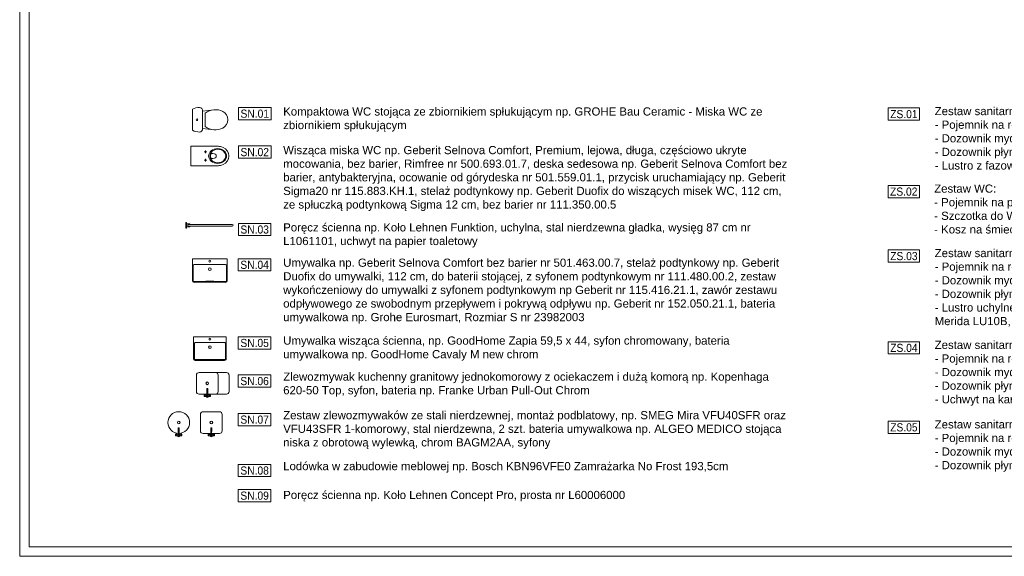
# Model space of a CAD drawing. Header units: centimetres. Extents: x 695802 to 711011, y 25963 to 44188.
# Tile 66 of 157: x 708041 to 709851, y 25963 to 26949. Entities that reach past the tile are written whole.
import ezdxf

# ---------------------------------------------------------------- set-up
doc = ezdxf.new("R2010")
doc.units = ezdxf.units.CM
doc.layers.add('Obrys powierzchni', color=50, linetype='Continuous', lineweight=9, plot=False)
for name, color, linetype, lineweight in [('P-SANR-FIXT', 7, 'Continuous', 5), ('S3_opisy', 171, 'Continuous', 5), ('S3_urządzenia sanitarne', 253, 'Continuous', 0), ('S3_wymiary', 4, 'Continuous', 0), ('Wyposazenie', 31, 'Continuous', 9)]:
    doc.layers.add(name, color=color, linetype=linetype, lineweight=lineweight)
doc.layers.add('S3_urządzenia sanitarne_nowe', color=7, linetype='Continuous', lineweight=5, true_color=0xdb691d)
doc.styles.add('Arial Narrow_4', font='ARIALN.TTF', dxfattribs={"height": 0.2})
doc.styles.add('ARIELCE', font='arial.ttf', dxfattribs={"width": 0.9})

# ---------------------------------------------------------------- blocks, each defined once
blk = doc.blocks.new('zw$C904')
at = {"layer": 'Wyposazenie', "color": 253, "linetype": 'Continuous'}
for p, q in [((-18.5, 54.8), (-19.9, 50.8)), ((-16.1, 58.7), (-18.5, 54.8)), ((-12.6, 61.9), (-16.1, 58.7)), ((-8.4, 64), (-12.6, 61.9)), ((-3.8, 64.9), (-8.4, 64)), ((0.9, 64.5), (-3.8, 64.9)), ((5.3, 62.9), (0.9, 64.5)), ((9.1, 60.2), (5.3, 62.9)), ((12, 56.6), (9.1, 60.2)), ((13.9, 52.7), (12, 56.6)), ((-20.8, 46.6), (-21, 42.4)), ((-21, 42.4), (-20.6, 38.2)), ((-19.9, 50.8), (-20.8, 46.6)), ((-20.6, 38.2), (-17, 17.2)), ((-20.6, 38.2), (-19.6, 33.9)), ((15.2, 48.7), (13.9, 52.7)), ((14.9, 19), (16, 40.3)), ((15.9, 44.5), (15.2, 48.7)), ((15.5, 36), (16, 40.3)), ((16, 40.3), (15.9, 44.5)), ((-19.6, 33.9), (-18.1, 29.9)), ((-18.1, 29.9), (-16.2, 26)), ((14.9, 19), (-17, 17.2)), ((-16.2, 26), (-13.8, 22.3)), ((-13.8, 22.3), (11.1, 23.8)), ((11.1, 23.8), (13.1, 27.7)), ((13.1, 27.7), (14.5, 31.8)), ((14.5, 31.8), (15.5, 36)), ((17.3, 19.1), (14.9, 19)), ((19.5, 18.2), (17.3, 19.1)), ((21, 16.5), (19.5, 18.2)), ((-22.8, 13.9), (-23.2, 11.6)), ((-23.2, 11.6), (-22.8, 8.3)), ((-21.5, 15.8), (-22.8, 13.9)), ((-22.8, 8.3), (-22, 5)), ((-22, 5), (-20.8, 1.9)), ((-19.4, 17), (-21.5, 15.8)), ((-20.8, 1.9), (-19.3, -1.1)), ((-17, 17.2), (-19.4, 17)), ((-19.3, -1.1), (19.3, 1.1)), ((19.3, 1.1), (20.5, 4.3)), ((20.5, 4.3), (21.3, 7.5)), ((21.7, 14.2), (21, 16.5)), ((21.3, 7.5), (21.7, 10.9)), ((21.7, 10.9), (21.7, 14.2))]:
    blk.add_line(p, q, dxfattribs=at)
blk.add_circle((-0.5, 8.2), 1.5, dxfattribs=at)
blk = doc.blocks.new('PLM_Washbasin_2D - PLM_Washbasin_Wall_Mounted_Rectangle_600x450-V80-PARTER PW 1do50 - C')
at = {"layer": 'P-SANR-FIXT', "color": 8, "true_color": 0x808080}
for p, q in [((-30, -1.5), (-30, -42)), ((-30, -42), (-30, -1.5)), ((30, -1.5), (-30, -1.5)), ((-28.5, -42), (-28.5, -13.5)), ((-27, -12), (27, -12)), ((28.5, -13.5), (28.5, -42)), ((30, -42), (30, -1.5)), ((30, -1.5), (30, -42)), ((27, -43.5), (-27, -43.5)), ((-27, -45), (27, -45)), ((27, -45), (-27, -45))]:
    blk.add_line(p, q, dxfattribs=at)
for centre, radius in [((0, -20.5), 2.5), ((0, -6), 1.75)]:
    blk.add_circle(centre, radius, dxfattribs=at)
for centre, radius, start, end in [((-27, -13.5), 1.5, 90, 180), ((27, -13.5), 1.5, 360, 90), ((-27, -42), 3, 180, 270), ((-27, -42), 3, 180, 270), ((-27, -42), 1.5, 180, 270), ((27, -42), 3, 270, 360), ((27, -42), 3, 270, 0), ((27, -42), 1.5, 270, 0)]:
    blk.add_arc(centre, radius, start, end, dxfattribs=at)
blk = doc.blocks.new('zw$8220')
at = {"layer": 'P-SANR-FIXT', "color": 8, "true_color": 0x808080}
for p, q in [((0, 0), (0, -40.5)), ((0, -40.5), (0, 0)), ((64, 0), (0, 0)), ((64, -40.5), (64, 0)), ((64, 0), (64, -40.5)), ((1.5, -40.5), (1.5, -12)), ((3, -10.5), (61, -10.5)), ((62.5, -12), (62.5, -40.5))]:
    blk.add_line(p, q, dxfattribs=at)
for points in [[(3, -42, -0.023304), (61, -42)], [(3, -43.5, -0.021756), (61, -43.5)]]:
    blk.add_lwpolyline(points, format="xyb", dxfattribs=at)
for centre, radius in [((32, -19), 2.5), ((32, -4.5), 1.75)]:
    blk.add_circle(centre, radius, dxfattribs=at)
for centre, radius, start, end in [((3, -12), 1.5, 90, 180), ((61, -12), 1.5, 0, 90), ((3, -40.5), 3, 180, 270), ((3, -40.5), 3, 180, 270), ((3, -40.5), 1.5, 180, 270), ((61, -40.5), 3, 270, 0), ((61, -40.5), 3, 270, 0), ((61, -40.5), 1.5, 270, 0)]:
    blk.add_arc(centre, radius, start, end, dxfattribs=at)
blk = doc.blocks.new('zw$D233')
at = {"layer": 'P-SANR-FIXT', "color": 8, "true_color": 0x808080}
for p, q in [((-0.6, -23.9), (-0.7, -10.4)), ((0.7, -23.9), (0.7, -10.4)), ((-6, -23.3), (-5.9, -22.9)), ((-5.9, -23.7), (-6, -23.3)), ((-5.9, -22.9), (-5.8, -22.4)), ((-5.9, -23.9), (-5.9, -23.7)), ((-5.7, -24.1), (-5.9, -23.9)), ((-5.6, -24.4), (-5.9, -23.9)), ((-5.8, -22.4), (-5.6, -21.9)), ((-5.6, -24), (-5.7, -24.1)), ((-5.6, -21.9), (-5.5, -21.5)), ((-5.4, -23.8), (-5.6, -24)), ((-5.5, -24.5), (-5.6, -24.4)), ((-5.5, -21.5), (-5.3, -21.2)), ((-5.3, -24.5), (-5.5, -24.5)), ((-2.3, -24.5), (-5.5, -24.5)), ((-5.2, -23.5), (-5.4, -23.8)), ((-5.3, -21.2), (-5.1, -21)), ((-5, -24.3), (-5.3, -24.5)), ((-5, -23.1), (-5.2, -23.5)), ((-4.7, -20.7), (-5.1, -21)), ((-5.1, -21), (-4.9, -21)), ((-4.8, -22.6), (-5, -23.1)), ((-4.8, -23.9), (-5, -24.3)), ((-4.9, -21), (-4.8, -21.1)), ((-4.8, -21.1), (-4.7, -21.3)), ((-4.7, -22.1), (-4.8, -22.6)), ((-4.5, -23.3), (-4.8, -23.9)), ((-4.7, -20.7), (-4.4, -20.7)), ((-4.7, -21.3), (-4.7, -21.7)), ((-4.7, -21.7), (-4.7, -22.1)), ((-4.4, -22.8), (-4.5, -23.3)), ((-4.4, -20.7), (-4.3, -20.8)), ((-1.7, -22.2), (-4.4, -20.7)), ((-4.2, -22.2), (-4.4, -22.8)), ((-4.3, -20.8), (-4.2, -21.1)), ((-4.2, -21.1), (-4.2, -21.6)), ((-4.2, -21.6), (-4.2, -22.2)), ((-2.2, -24.5), (-2.3, -24.5)), ((-2.1, -24.4), (-2.2, -24.5)), ((-1.9, -24.1), (-2.1, -24.4)), ((-1.4, -24.5), (-2, -24.4)), ((-1.8, -23.8), (-1.9, -24.1)), ((-1.7, -23.5), (-1.8, -23.8)), ((-1.7, -22.2), (-1.6, -22.3)), ((-1.6, -23.1), (-1.7, -23.5)), ((-1.6, -22.3), (-1.6, -22.5)), ((-1, -22.7), (-1.6, -22.5)), ((-1.6, -22.5), (-1.5, -22.8)), ((-1.5, -22.8), (-1.6, -23.1)), ((-0.7, -21.8), (-0.6, -21.8)), ((0.7, -21.8), (0.7, -21.8)), ((1, -22.7), (1.6, -22.5)), ((1.5, -24.5), (2.1, -24.4)), ((1.6, -22.5), (1.7, -22.3)), ((1.6, -22.8), (1.6, -22.5)), ((1.7, -23.1), (1.6, -22.8)), ((1.7, -22.3), (1.8, -22.2)), ((1.7, -23.5), (1.7, -23.1)), ((1.9, -23.8), (1.7, -23.5)), ((1.8, -22.2), (4.5, -20.6)), ((2, -24.1), (1.9, -23.8)), ((2.1, -24.4), (2, -24.1)), ((2.3, -24.5), (2.1, -24.4)), ((2.4, -24.5), (2.3, -24.5)), ((2.4, -24.5), (5.6, -24.5)), ((4.3, -21.1), (4.4, -20.8)), ((4.3, -21.6), (4.3, -21.1)), ((4.3, -22.1), (4.3, -21.6)), ((4.4, -22.7), (4.3, -22.1)), ((4.4, -20.8), (4.5, -20.6)), ((4.6, -23.3), (4.4, -22.7)), ((4.5, -20.6), (4.7, -20.7)), ((4.9, -23.8), (4.6, -23.3)), ((4.7, -20.7), (5.2, -21)), ((4.8, -21.3), (4.9, -21.1)), ((4.8, -21.7), (4.8, -21.3)), ((4.8, -22.1), (4.8, -21.7)), ((4.9, -22.6), (4.8, -22.1)), ((4.9, -21.1), (5, -20.9)), ((5.1, -23.1), (4.9, -22.6)), ((5.1, -24.2), (4.9, -23.8)), ((5, -20.9), (5.2, -21)), ((5.3, -23.5), (5.1, -23.1)), ((5.4, -24.5), (5.1, -24.2)), ((5.2, -21), (5.4, -21.2)), ((5.5, -23.8), (5.3, -23.5)), ((5.4, -21.2), (5.5, -21.5)), ((5.6, -24.5), (5.4, -24.5)), ((5.5, -21.5), (5.7, -21.9)), ((5.7, -24), (5.5, -23.8)), ((5.7, -24.4), (5.6, -24.5)), ((5.7, -21.9), (5.9, -22.4)), ((5.7, -24.4), (6, -23.9)), ((5.8, -24), (5.7, -24)), ((6, -23.9), (5.8, -24)), ((5.9, -22.4), (6, -22.8)), ((6, -22.8), (6, -23.3)), ((6, -23.3), (6, -23.7)), ((6, -23.7), (6, -23.9))]:
    blk.add_line(p, q, dxfattribs=at)
for points in [[(-15, 20), (35, 20)], [(-20, -15), (-20, 15)], [(20, 15), (20, -15)], [(40, 15), (40, -15)], [(-0.7, -10), (-0.3, -9.5), (0.3, -9.5), (0.7, -10)], [(-0.7, -10.9), (-0.7, -10.1), (0, -9.7), (0.8, -10.1), (0.7, -10.9)], [(-0.7, -10.4), (-0.3, -9.9), (0.3, -9.9), (0.7, -10.4)], [(35, -20), (-15, -20)]]:
    blk.add_lwpolyline(points, dxfattribs=at)
blk.add_circle((0, 0), 2.5, dxfattribs=at)
for centre, radius, start, end in [((-15, 15), 5, 90.1318, 180.1318), ((15, 15), 5, 359.8682, 89.8682), ((35, 15), 5, 359.8682, 89.8682), ((-15, -15), 5, 179.8682, 269.8682), ((15, -15), 5, 270.1318, 0.1318), ((35, -15), 5, 270.1318, 0.1318), ((0, -23.9), 2.24, 193.5482, 346.7153), ((0, -23.9), 2.24, 107.804, 136.7153), ((0, -23.9), 1.2, 124.6499, 55.6137), ((0, -23.9), 0.8, 148.3435, 31.9201), ((0, -23.9), 0.68, 180.1318, 0.1318), ((0, -23.9), 2.24, 43.5482, 72.4596)]:
    blk.add_arc(centre, radius, start, end, dxfattribs=at)
blk = doc.blocks.new('zw$C39D')
at = {"layer": 'S3_urządzenia sanitarne', "ltscale": 1.6}
for p, q in [((-0.7, -23.9), (-0.7, -10.4)), ((0.6, -23.9), (0.7, -10.4)), ((-5.9, -22.4), (-6, -22.8)), ((-6, -22.8), (-6, -23.3)), ((-6, -23.3), (-6, -23.7)), ((-6, -23.7), (-6, -23.9)), ((-6, -23.9), (-5.8, -24)), ((-5.7, -24.4), (-6, -23.9)), ((-5.7, -21.9), (-5.9, -22.4)), ((-5.8, -24), (-5.7, -24)), ((-5.5, -21.5), (-5.7, -21.9)), ((-5.7, -24), (-5.5, -23.8)), ((-5.7, -24.4), (-5.6, -24.5)), ((-5.6, -24.5), (-5.4, -24.5)), ((-2.4, -24.5), (-5.6, -24.5)), ((-5.4, -21.2), (-5.5, -21.5)), ((-5.5, -23.8), (-5.3, -23.5)), ((-5.2, -21), (-5.4, -21.2)), ((-5.4, -24.5), (-5.1, -24.2)), ((-5.3, -23.5), (-5.1, -23.1)), ((-4.7, -20.7), (-5.2, -21)), ((-5, -20.9), (-5.2, -21)), ((-5.1, -23.1), (-4.9, -22.6)), ((-5.1, -24.2), (-4.9, -23.8)), ((-4.9, -21.1), (-5, -20.9)), ((-4.8, -21.3), (-4.9, -21.1)), ((-4.9, -22.6), (-4.8, -22.1)), ((-4.9, -23.8), (-4.6, -23.3)), ((-4.8, -21.7), (-4.8, -21.3)), ((-4.8, -22.1), (-4.8, -21.7)), ((-4.5, -20.6), (-4.7, -20.7)), ((-4.6, -23.3), (-4.4, -22.7)), ((-4.4, -20.8), (-4.5, -20.6)), ((-1.8, -22.2), (-4.5, -20.6)), ((-4.3, -21.1), (-4.4, -20.8)), ((-4.4, -22.7), (-4.3, -22.1)), ((-4.3, -21.6), (-4.3, -21.1)), ((-4.3, -22.1), (-4.3, -21.6)), ((-2.4, -24.5), (-2.3, -24.5)), ((-2.3, -24.5), (-2.1, -24.4)), ((-2.1, -24.4), (-2, -24.1)), ((-1.5, -24.5), (-2.1, -24.4)), ((-2, -24.1), (-1.9, -23.8)), ((-1.9, -23.8), (-1.7, -23.5)), ((-1.7, -22.3), (-1.8, -22.2)), ((-1.6, -22.5), (-1.7, -22.3)), ((-1.7, -23.1), (-1.6, -22.8)), ((-1.7, -23.5), (-1.7, -23.1)), ((-1, -22.7), (-1.6, -22.5)), ((-1.6, -22.8), (-1.6, -22.5)), ((-0.7, -21.8), (-0.7, -21.8)), ((0.7, -21.8), (0.6, -21.8)), ((1, -22.7), (1.6, -22.5)), ((1.4, -24.5), (2, -24.4)), ((1.6, -22.5), (1.5, -22.8)), ((1.5, -22.8), (1.6, -23.1)), ((1.7, -22.2), (1.6, -22.3)), ((1.6, -22.3), (1.6, -22.5)), ((1.6, -23.1), (1.7, -23.5)), ((1.7, -22.2), (4.4, -20.7)), ((1.7, -23.5), (1.8, -23.8)), ((1.8, -23.8), (1.9, -24.1)), ((1.9, -24.1), (2.1, -24.4)), ((2.1, -24.4), (2.2, -24.5)), ((2.2, -24.5), (2.3, -24.5)), ((2.3, -24.5), (5.5, -24.5)), ((4.3, -20.8), (4.2, -21.1)), ((4.2, -21.1), (4.2, -21.6)), ((4.2, -21.6), (4.2, -22.2)), ((4.2, -22.2), (4.4, -22.8)), ((4.4, -20.7), (4.3, -20.8)), ((4.7, -20.7), (4.4, -20.7)), ((4.4, -22.8), (4.5, -23.3)), ((4.5, -23.3), (4.8, -23.9)), ((4.7, -20.7), (5.1, -21)), ((4.8, -21.1), (4.7, -21.3)), ((4.7, -21.3), (4.7, -21.7)), ((4.7, -21.7), (4.7, -22.1)), ((4.7, -22.1), (4.8, -22.6)), ((4.9, -21), (4.8, -21.1)), ((4.8, -22.6), (5, -23.1)), ((4.8, -23.9), (5, -24.3)), ((5.1, -21), (4.9, -21)), ((5, -23.1), (5.2, -23.5)), ((5, -24.3), (5.3, -24.5)), ((5.3, -21.2), (5.1, -21)), ((5.2, -23.5), (5.4, -23.8)), ((5.5, -21.5), (5.3, -21.2)), ((5.3, -24.5), (5.5, -24.5)), ((5.4, -23.8), (5.6, -24)), ((5.6, -21.9), (5.5, -21.5)), ((5.5, -24.5), (5.6, -24.4)), ((5.8, -22.4), (5.6, -21.9)), ((5.6, -24.4), (5.9, -23.9)), ((5.6, -24), (5.7, -24.1)), ((5.7, -24.1), (5.9, -23.9)), ((5.9, -22.9), (5.8, -22.4)), ((6, -23.3), (5.9, -22.9)), ((5.9, -23.7), (6, -23.3)), ((5.9, -23.9), (5.9, -23.7))]:
    blk.add_line(p, q, dxfattribs=at)
for points in [[(0.7, -10.9), (0.7, -10.1), (0, -9.7), (-0.8, -10.1), (-0.7, -10.9)], [(0.7, -10), (0.3, -9.5), (-0.3, -9.5), (-0.7, -10)], [(0.7, -10.4), (0.3, -9.9), (-0.3, -9.9), (-0.7, -10.4)]]:
    blk.add_lwpolyline(points, dxfattribs=at)
for radius in [20, 2.5]:
    blk.add_circle((0, 0), radius, dxfattribs=at)
for radius, start, end in [(2.24, 193.2847, 346.4518), (2.24, 107.5404, 136.4518), (1.2, 124.3863, 55.3501), (0.8, 148.0799, 31.6565), (0.68, 179.8682, 359.8682), (2.24, 43.2847, 72.196)]:
    blk.add_arc((0, -23.9), radius, start, end, dxfattribs=at)
blk = doc.blocks.new('zw$DB7F')
at = {"layer": 'S3_urządzenia sanitarne', "ltscale": 1.6}
for p, q in [((-0.7, -23.9), (-0.7, -10.4)), ((0.6, -23.9), (0.7, -10.4)), ((-5.9, -22.4), (-6, -22.8)), ((-6, -22.8), (-6, -23.3)), ((-6, -23.3), (-6, -23.7)), ((-6, -23.7), (-6, -23.9)), ((-6, -23.9), (-5.8, -24)), ((-5.7, -24.4), (-6, -23.9)), ((-5.7, -21.9), (-5.9, -22.4)), ((-5.8, -24), (-5.7, -24)), ((-5.5, -21.5), (-5.7, -21.9)), ((-5.7, -24), (-5.5, -23.8)), ((-5.7, -24.4), (-5.6, -24.5)), ((-5.6, -24.5), (-5.4, -24.5)), ((-2.4, -24.5), (-5.6, -24.5)), ((-5.4, -21.2), (-5.5, -21.5)), ((-5.5, -23.8), (-5.3, -23.5)), ((-5.2, -21), (-5.4, -21.2)), ((-5.4, -24.5), (-5.1, -24.2)), ((-5.3, -23.5), (-5.1, -23.1)), ((-4.7, -20.7), (-5.2, -21)), ((-5, -20.9), (-5.2, -21)), ((-5.1, -23.1), (-4.9, -22.6)), ((-5.1, -24.2), (-4.9, -23.8)), ((-4.9, -21.1), (-5, -20.9)), ((-4.8, -21.3), (-4.9, -21.1)), ((-4.9, -22.6), (-4.8, -22.1)), ((-4.9, -23.8), (-4.6, -23.3)), ((-4.8, -21.7), (-4.8, -21.3)), ((-4.8, -22.1), (-4.8, -21.7)), ((-4.5, -20.6), (-4.7, -20.7)), ((-4.6, -23.3), (-4.4, -22.7)), ((-4.4, -20.8), (-4.5, -20.6)), ((-1.8, -22.2), (-4.5, -20.6)), ((-4.3, -21.1), (-4.4, -20.8)), ((-4.4, -22.7), (-4.3, -22.1)), ((-4.3, -21.6), (-4.3, -21.1)), ((-4.3, -22.1), (-4.3, -21.6)), ((-2.4, -24.5), (-2.3, -24.5)), ((-2.3, -24.5), (-2.1, -24.4)), ((-2.1, -24.4), (-2, -24.1)), ((-1.5, -24.5), (-2.1, -24.4)), ((-2, -24.1), (-1.9, -23.8)), ((-1.9, -23.8), (-1.7, -23.5)), ((-1.7, -22.3), (-1.8, -22.2)), ((-1.6, -22.5), (-1.7, -22.3)), ((-1.7, -23.1), (-1.6, -22.8)), ((-1.7, -23.5), (-1.7, -23.1)), ((-1, -22.7), (-1.6, -22.5)), ((-1.6, -22.8), (-1.6, -22.5)), ((-0.7, -21.8), (-0.7, -21.8)), ((0.7, -21.8), (0.6, -21.8)), ((1, -22.7), (1.6, -22.5)), ((1.4, -24.5), (2, -24.4)), ((1.6, -22.5), (1.5, -22.8)), ((1.5, -22.8), (1.6, -23.1)), ((1.7, -22.2), (1.6, -22.3)), ((1.6, -22.3), (1.6, -22.5)), ((1.6, -23.1), (1.7, -23.5)), ((1.7, -22.2), (4.4, -20.7)), ((1.7, -23.5), (1.8, -23.8)), ((1.8, -23.8), (1.9, -24.1)), ((1.9, -24.1), (2.1, -24.4)), ((2.1, -24.4), (2.2, -24.5)), ((2.2, -24.5), (2.3, -24.5)), ((2.3, -24.5), (5.5, -24.5)), ((4.3, -20.8), (4.2, -21.1)), ((4.2, -21.1), (4.2, -21.6)), ((4.2, -21.6), (4.2, -22.2)), ((4.2, -22.2), (4.4, -22.8)), ((4.4, -20.7), (4.3, -20.8)), ((4.7, -20.7), (4.4, -20.7)), ((4.4, -22.8), (4.5, -23.3)), ((4.5, -23.3), (4.8, -23.9)), ((4.7, -20.7), (5.1, -21)), ((4.8, -21.1), (4.7, -21.3)), ((4.7, -21.3), (4.7, -21.7)), ((4.7, -21.7), (4.7, -22.1)), ((4.7, -22.1), (4.8, -22.6)), ((4.9, -21), (4.8, -21.1)), ((4.8, -22.6), (5, -23.1)), ((4.8, -23.9), (5, -24.3)), ((5.1, -21), (4.9, -21)), ((5, -23.1), (5.2, -23.5)), ((5, -24.3), (5.3, -24.5)), ((5.3, -21.2), (5.1, -21)), ((5.2, -23.5), (5.4, -23.8)), ((5.5, -21.5), (5.3, -21.2)), ((5.3, -24.5), (5.5, -24.5)), ((5.4, -23.8), (5.6, -24)), ((5.6, -21.9), (5.5, -21.5)), ((5.5, -24.5), (5.6, -24.4)), ((5.8, -22.4), (5.6, -21.9)), ((5.6, -24.4), (5.9, -23.9)), ((5.6, -24), (5.7, -24.1)), ((5.7, -24.1), (5.9, -23.9)), ((5.9, -22.9), (5.8, -22.4)), ((6, -23.3), (5.9, -22.9)), ((5.9, -23.7), (6, -23.3)), ((5.9, -23.9), (5.9, -23.7))]:
    blk.add_line(p, q, dxfattribs=at)
for points in [[(15, 20), (-15, 20)], [(-20, 15), (-20, -15)], [(20, -15), (20, 15)], [(0.7, -10.9), (0.7, -10.1), (0, -9.7), (-0.8, -10.1), (-0.7, -10.9)], [(0.7, -10), (0.3, -9.5), (-0.3, -9.5), (-0.7, -10)], [(0.7, -10.4), (0.3, -9.9), (-0.3, -9.9), (-0.7, -10.4)], [(-15, -20), (15, -20)]]:
    blk.add_lwpolyline(points, dxfattribs=at)
blk.add_circle((0, 0), 2.5, dxfattribs=at)
for centre, radius, start, end in [((-15, 15), 5, 90.1318, 180.1318), ((15, 15), 5, 359.8682, 89.8682), ((-15, -15), 5, 179.8682, 269.8682), ((15, -15), 5, 270.1318, 0.1318), ((0, -23.9), 2.24, 193.2847, 346.4518), ((0, -23.9), 2.24, 107.5404, 136.4518), ((0, -23.9), 1.2, 124.3863, 55.3501), ((0, -23.9), 0.8, 148.0799, 31.6565), ((0, -23.9), 0.68, 179.8682, 359.8682), ((0, -23.9), 2.24, 43.2847, 72.196)]:
    blk.add_arc(centre, radius, start, end, dxfattribs=at)

msp = doc.modelspace()

# ---------------------------------------------------------------- linework, layer by layer
at = {"layer": 'Obrys powierzchni', "ltscale": 1.6}
for points in [[(708040.6, 25962.7), (708040.6, 28062.7), (711010.6, 28062.7), (711010.6, 25962.7)], [(708058.1, 25980.2), (708058.1, 28045.2), (710993.1, 28045.2), (710993.1, 25980.2)]]:
    msp.add_lwpolyline(points, close=True, dxfattribs=at)
at = {"layer": 'P-SANR-FIXT', "color": 8, "true_color": 0x808080}
for p, q in [((708355.2, 26716.6), (708403, 26716.7)), ((708355.2, 26716.6), (708403, 26716.7)), ((708355.2, 26680.6), (708355.2, 26716.6)), ((708355.2, 26680.6), (708355.2, 26716.6)), ((708379.6, 26706.4), (708384.7, 26706.4)), ((708382.1, 26709), (708382.1, 26703.8)), ((708382.1, 26693.5), (708382.1, 26688.4)), ((708403, 26680.6), (708355.2, 26680.6)), ((708355.2, 26680.6), (708403, 26680.6)), ((708379.9, 26690.9), (708384.5, 26690.9)), ((708346.1, 26576.2), (708347.1, 26576.2)), ((708346.1, 26572.7), (708346.1, 26576.2)), ((708346.1, 26576.2), (708346.1, 26566.2)), ((708347.1, 26576.2), (708346.1, 26576.2)), ((708346.1, 26566.2), (708346.1, 26569.7)), ((708347.1, 26566.2), (708346.1, 26566.2)), ((708346.1, 26566.2), (708347.1, 26566.2)), ((708347.1, 26576.2), (708347.1, 26574.2)), ((708347.1, 26566.2), (708347.1, 26576.2)), ((708347.1, 26574.2), (708353.6, 26574.2)), ((708353.6, 26574.2), (708347.1, 26574.2)), ((708347.1, 26568.2), (708347.1, 26566.2)), ((708353.6, 26568.2), (708347.1, 26568.2)), ((708353.6, 26568.2), (708347.1, 26568.2)), ((708351.1, 26572.7), (708431.6, 26572.7)), ((708431.6, 26569.7), (708351.1, 26569.7)), ((708353.6, 26574.2), (708353.6, 26572.7)), ((708353.6, 26572.7), (708353.6, 26574.2)), ((708353.6, 26569.7), (708353.6, 26568.2)), ((708353.6, 26569.7), (708353.6, 26568.2))]:
    msp.add_line(p, q, dxfattribs=at)
for centre in [(708382.2, 26706.4), (708382.2, 26690.9)]:
    msp.add_circle(centre, 0.75, dxfattribs=at)
for centre, radius, start, end in [((708403.6, 26689), 27.7, 66.5363, 91.2091), ((708403.6, 26689), 27.7, 77.4973, 80.2481), ((708407.6, 26698.3), 17.6, 1.2366, 66.5363), ((708407.6, 26698.3), 17.6, 46.9358, 51.6228), ((708400.9, 26698.6), 9.61, 158.4259, 201.5741), ((708393.3, 26701.6), 1.5, 91.6159, 158.4259), ((708393.3, 26695.7), 1.5, 201.5741, 268.3841), ((708393.9, 26680.3), 22.8, 77.924, 91.6159), ((708393.9, 26717), 22.8, 268.3841, 282.076), ((708397.7, 26697.9), 4.8, 35.2142, 77.7253), ((708397.7, 26699.4), 4.8, 282.2747, 324.7858), ((708397.6, 26698.4), 4.6, 2.5607, 29.58), ((708397.6, 26698.9), 4.6, 330.42, 357.4393), ((708407.6, 26699), 17.6, 293.4645, 358.7422), ((708407.6, 26698.3), 17.6, 31.2596, 36.5133), ((708407.6, 26698.3), 17.6, 16.1501, 20.8371), ((708407.6, 26699), 17.6, 339.1483, 343.8337), ((708403.6, 26708.3), 27.7, 268.7918, 293.4645), ((708403.6, 26708.3), 27.7, 279.7527, 282.5036), ((708407.6, 26699), 17.6, 308.3729, 313.0584), ((708407.6, 26699), 17.6, 323.4773, 328.7293), ((708351.1, 26571.2), 1.5, 90, 270), ((708431.6, 26571.2), 1.5, 270, 90)]:
    msp.add_arc(centre, radius, start, end, dxfattribs=at)
for centre, major_axis, ratio in [((708404.6, 26698.6), (16.5, 0), 0.829441), ((708405.1, 26698.6), (14.8, 0), 0.831158)]:
    msp.add_ellipse(centre, major_axis=major_axis, ratio=ratio, dxfattribs=at)

# ---------------------------------------------------------------- block references
msp.add_blockref('zw$8220', (708358.2, 26509.7), dxfattribs=at)
at = {"layer": 'P-SANR-FIXT', "color": 8, "true_color": 0x808080, "rotation": 359.9999999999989}
msp.add_blockref('PLM_Washbasin_2D - PLM_Washbasin_Wall_Mounted_Rectangle_600x450-V80-PARTER PW 1do50 - C', (708390.5, 26367.8), dxfattribs=at)
at = {"layer": 'S3_urządzenia sanitarne', "ltscale": 1.6, "rotation": 360}
for name, p in [('zw$C39D', (708333, 26208.6)), ('zw$DB7F', (708393, 26208.5))]:
    msp.add_blockref(name, p, dxfattribs=at)
at = {"layer": 'S3_urządzenia sanitarne_nowe', "ltscale": 1.6, "xscale": -1, "rotation": 273.3502212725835}
msp.add_blockref('zw$C904', (708358.5, 26765.2), dxfattribs=at)
at = {"layer": 'S3_wymiary', "lineweight": -3, "ltscale": 1.6}
msp.add_blockref('zw$D233', (708385.6, 26280.7), dxfattribs=at)

# ---------------------------------------------------------------- next in the draw order: texts
at = {"layer": 'S3_opisy', "char_height": 15, "attachment_point": 1, "style": 'Arial Narrow_4', "bg_fill": 2}
for s, insert, width in [('{\\fArial|b0|i0|c238|p34;Kompaktowa WC stojąca ze zbiornikiem spłukującym np. GROHE Bau Ceramic - Miska WC ze zbiornikiem spłukującym}', (708525.2, 26788), 932.972), ('\\pxt4.23333,8.46667,12.7,16.93333,21.16667,25.4,29.63333,33.86667,38.1,42.33333,46.56667,50.8,55.03333,59.26667,63.5,67.73333,71.96667,76.2,80.43333,84.66667,88.9,93.13333,97.36667,101.6,105.83333,110.06667,114.3,118.53333,122.76667,127,131.23333,135.46667;{\\fArial|b0|i0|c238|p34;Zestaw sanitarny:\\P- Pojemnik na ręczniki składane MERIDA STELLA model ASM109\\P- Dozownik mydła w płynie MERIDA STELLA model DSM106\\P- Dozownik płynu dezynfekcyjnego MERIDA STELLA model DSM407\\P- Lustro z fazowanymi brzegami 40x60 cm np. MERIDA model LU2}', (709723.4, 26788.7), 927.279), ('\\pxql;{\\fArial|b0|i0|c238|p34;Wisząca miska WC np. Geberit Selnova Comfort, Premium, lejowa, długa, częściowo ukryte mocowania, bez barier, Rimfree nr 500.693.01.7, deska sedesowa np. Geberit Selnova Comfort bez barier, antybakteryjna, ocowanie od górydeska nr 501.559.01.1, przycisk uruchamiający np. Geberit Sigma20 nr 115.883.KH.1, stelaż podtynkowy np. Geberit Duofix do wiszących misek WC, 112 cm, ze spłuczką podtynkową Sigma 12 cm, bez barier nr 111.350.00.5}', (708525.2, 26717), 936.532), ('\\pxt4.23333,8.46667,12.7,16.93333,21.16667,25.4,29.63333,33.86667,38.1,42.33333,46.56667,50.8,55.03333,59.26667,63.5,67.73333,71.96667,76.2,80.43333,84.66667,88.9,93.13333,97.36667,101.6,105.83333,110.06667,114.3,118.53333,122.76667,127,131.23333,135.46667;{\\fArial|b0|i0|c238|p34;Zestaw WC:\\P- Pojemnik na papier toaletowy MERIDA STELLA model BSM104\\P- Szczotka do WC np. MERIDA model TUBA\\P- Kosz na śmieci np. MERIDA model TOP SILENT LUNA KIM417}', (709722.5, 26646.2), 932.511), ('{\\fArial|b0|i0|c238|p34;Poręcz ścienna np. Koło Lehnen Funktion, uchylna, stal nierdzewna gładka, wysięg 87 cm nr L1061101, uchwyt na papier toaletowy}', (708525.2, 26574.9), 930.391), ('\\pxt4.23333,8.46667,12.7,16.93333,21.16667,25.4,29.63333,33.86667,38.1,42.33333,46.56667,50.8,55.03333,59.26667,63.5,67.73333,71.96667,76.2,80.43333,84.66667,88.9,93.13333,97.36667,101.6,105.83333,110.06667,114.3,118.53333,122.76667,127,131.23333,135.46667;{\\fArial|b0|i0|c238|p34;Zestaw sanitarny:\\P- Pojemnik na ręczniki składane MERIDA STELLA model ASM109\\P- Dozownik mydła w płynie MERIDA STELLA model DSM106\\P- Dozownik płynu dezynfekcyjnego MERIDA STELLA model DSM407\\P- Lustro uchylne w oprawie chromowanej na metalowym stelażu np. Merida LU10B, 60x50cm}', (709723.4, 26527.7), 685.865), ('\\pxql;{\\fArial|b0|i0|c238|p34;Umywalka np. Geberit Selnova Comfort bez barier nr 501.463.00.7, stelaż podtynkowy np. Geberit Duofix do umywalki, 112 cm, do baterii stojącej, z syfonem podtynkowym nr 111.480.00.2, zestaw wykończeniowy do umywalki z syfonem podtynkowym np Geberit nr 115.416.21.1, zawór zestawu odpływowego ze swobodnym przepływem i pokrywą odpływu np. Geberit nr 152.050.21.1, bateria umywalkowa np. Grohe Eurosmart, Rozmiar S nr 23982003}', (708525.2, 26510), 932.173), ('{\\fArial|b0|i0|c238|p34;Umywalka wisząca ścienna, np. GoodHome Zapia 59,5 x 44, syfon chromowany, bateria umywalkowa np. GoodHome Cavaly M new chrom}', (708525.2, 26366.8), 930.459), ('\\pxt4.23333,8.46667,12.7,16.93333,21.16667,25.4,29.63333,33.86667,38.1,42.33333,46.56667,50.8,55.03333,59.26667,63.5,67.73333,71.96667,76.2,80.43333,84.66667,88.9,93.13333,97.36667,101.6,105.83333,110.06667,114.3,118.53333,122.76667,127,131.23333,135.46667;{\\fArial|b0|i0|c238|p34;Zestaw sanitarny:\\P- Pojemnik na ręczniki składane MERIDA STELLA model ASM109\\P- Dozownik mydła w płynie MERIDA STELLA model DSM106\\P- Dozownik płynu dezynfekcyjnego MERIDA STELLA model DSM407\\P- Uchwyt na kartonik z rękawiczkami MERIDA STELLA, model GSM020}', (709723.4, 26358.9), 930.767), ('{\\fArial|b0|i0|c238|p34;Zlewozmywak kuchenny granitowy jednokomorowy z ociekaczem i dużą komorą np. Kopenhaga 620-50 Top, syfon, bateria np. Franke Urban Pull-Out Chrom}', (708525.2, 26300.5), 930.086), ('{\\fArial|b0|i0|c238|p34;Zestaw zlewozmywaków ze stali nierdzewnej, montaż podblatowy, np. SMEG Mira VFU40SFR oraz VFU43SFR 1-komorowy, stal nierdzewna, 2 szt. bateria umywalkowa np. ALGEO MEDICO stojąca niska z obrotową wylewką, chrom BAGM2AA, syfony}', (708525.2, 26229.7), 931.324), ('\\pxt4.23333,8.46667,12.7,16.93333,21.16667,25.4,29.63333,33.86667,38.1,42.33333,46.56667,50.8,55.03333,59.26667,63.5,67.73333,71.96667,76.2,80.43333,84.66667,88.9,93.13333,97.36667,101.6,105.83333,110.06667,114.3,118.53333,122.76667,127,131.23333,135.46667;{\\fArial|b0|i0|c238|p34;Zestaw sanitarny:\\P- Pojemnik na ręczniki składane MERIDA STELLA model ASM109\\P- Dozownik mydła w płynie MERIDA STELLA model DSM106\\P- Dozownik płynu dezynfekcyjnego MERIDA STELLA model DSM407}', (709723.4, 26212.8), 929.023), ('{\\fArial|b0|i0|c238|p34;Lodówka w zabudowie meblowej np. Bosch KBN96VFE0 Zamrażarka No Frost 193,5cm}', (708525.2, 26136), 932.531), ('{\\fArial|b0|i0|c238|p34;Poręcz ścienna np. Koło Lehnen Concept Pro, prosta nr L60006000}', (708525.2, 26083), 930.351)]:
    msp.add_mtext(s, dxfattribs=dict(at, insert=insert, width=width))
at = {"layer": 'S3_urządzenia sanitarne_nowe', "ltscale": 1.6, "char_height": 7.5, "attachment_point": 1, "style": 'ARIELCE', "bg_fill": 18}
for s, insert in [('{\\fArial|b0|i0|c238|p34;\\H2x;SN.01}', (708446.7, 26784)), ('{\\fArial|b0|i0|c238|p34;\\H2x;ZS.01}', (709641.6, 26783.2)), ('{\\fArial|b0|i0|c238|p34;\\H2x;SN.02}', (708446.6, 26713.3)), ('{\\fArial|b0|i0|c238|p34;\\H2x;ZS.02}', (709641.3, 26640.7)), ('{\\fArial|b0|i0|c238|p34;\\H2x;ZS.03}', (709641.6, 26522.2)), ('{\\fArial|b0|i0|c238|p34;\\H2x;SN.04}', (708446.4, 26506.1)), ('{\\fArial|b0|i0|c238|p34;\\H2x;SN.05}', (708446.4, 26362.4)), ('{\\fArial|b0|i0|c238|p34;\\H2x;ZS.04}', (709641.6, 26353.4)), ('{\\fArial|b0|i0|c238|p34;\\H2x;SN.06}', (708446.4, 26292.4)), ('{\\fArial|b0|i0|c238|p34;\\H2x;SN.07}', (708446.4, 26221.5)), ('{\\fArial|b0|i0|c238|p34;\\H2x;ZS.05}', (709641.6, 26207.3)), ('{\\fArial|b0|i0|c238|p34;\\H2x;SN.08}', (708446.4, 26127.9)), ('{\\fArial|b0|i0|c238|p34;\\H2x;SN.09}', (708446.4, 26081.7))]:
    msp.add_mtext(s, dxfattribs=dict(at, insert=insert))
at = {"layer": 'S3_urządzenia sanitarne_nowe', "ltscale": 1.6, "insert": (708446.5, 26571), "char_height": 7.5, "attachment_point": 1, "rotation": 0.0038, "style": 'ARIELCE', "bg_fill": 18}
msp.add_mtext('{\\fArial|b0|i0|c238|p34;\\H2x;SN.03}', dxfattribs=at)

doc.saveas('drawing.dxf')
